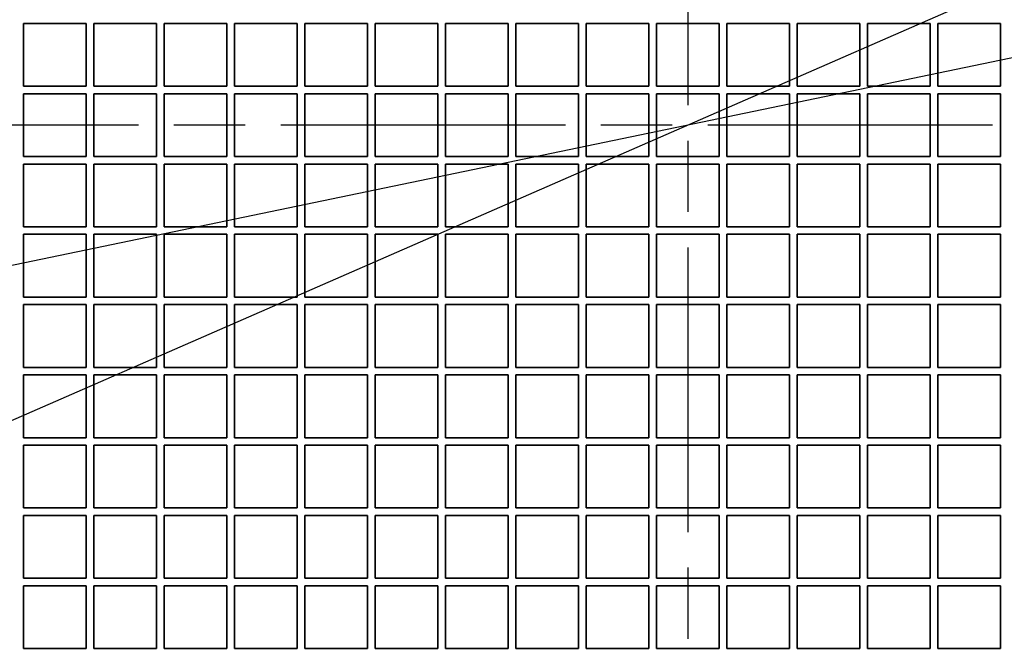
# Model space of a CAD drawing. Header units: millimetres. Extents: x 132 to 3320, y 40 to 2336.
# Tile 30 of 38: x 1903 to 2060, y 1546 to 1646. Entities that reach past the tile are written whole.
import ezdxf

# ---------------------------------------------------------------- set-up
doc = ezdxf.new("R2010")
doc.units = ezdxf.units.MM
doc.header["$LTSCALE"] = 8
doc.linetypes.add('CHAIN', pattern=[0.3543, 0.2362, -0.0295, 0.0591, -0.0295])
for name, color, linetype, lineweight, true_color in [('Krawędzie widoczne(ISO)', 7, 'Continuous', 35, 0x262659), ('Linia środkowa(ISO)', 7, 'Continuous', 25, 0x262659), ('Wymiary(ISO)', 7, 'Continuous', 25, 0x262659), ('Znacznik środka(ISO)', 7, 'Continuous', 25, 0x262659)]:
    doc.layers.add(name, color=color, linetype=linetype, lineweight=lineweight, true_color=true_color)
doc.styles.add('STANDARDDużyTekst', font='txt')
doc.dimstyles.new('X.XXX mała tolerancja', dxfattribs={"dimscale": 8, "dimtxt": 3.5, "dimasz": 3, "dimexe": 3.175, "dimexo": 0, "dimgap": 0.762, "dimtad": 1, "dimtoh": 1, "dimdec": 1, "dimrnd": 1e-08, "dimtxsty": 'STANDARDDużyTekst', "dimblk": 'Filled-2', "dimcen": 0.09, "dimdle": 10, "dimclrd": 256, "dimclre": 256, "dimclrt": 7, "dimadec": 1, "dimazin": 2, "dimtfac": 0.714286, "dimtdec": 3, "dimtmove": 0, "dimatfit": 3, "dimfxl": 1, "dimtolj": 1, "dimlwd": 25, "dimlwe": 25, "dimarcsym": 0})

# ---------------------------------------------------------------- blocks, each defined once
blk = doc.blocks.new('Filled-2')
at = {"color": 0}
for p, q in [((0, 0), (-1, 0.1667)), ((-1, 0.1667), (-1, -0.1667)), ((-1, 0), (0, 0)), ((-1, -0.1667), (0, 0))]:
    blk.add_line(p, q, dxfattribs=at)
at = {"color": 0, "flags": 128}
blk.add_lwpolyline([(-1, -0.1667), (0, 0), (-1, 0.1667), (-1, -0.1667)], dxfattribs=at)
at = {"color": 0}
blk.add_solid([(-1, -0.1667), (0, 0), (-1, 0.1667), (-1, -0.1667)], dxfattribs=at)
blk = doc.blocks.new('*D16')
at = {"layer": 'Defpoints', "color": 0, "linetype": 'Continuous', "transparency": 16777216}
for p in [(2261.6, 1629.64), (2468.1, 1629.64), (1739.1, 1189.64)]:
    blk.add_point(p, dxfattribs=at)
at = {"layer": 'Wymiary(ISO)', "color": 179, "linetype": 'Continuous', "lineweight": 25, "true_color": 0x262658, "transparency": 16777216}
for p, q in [((2261.6, 1629.64), (2493.5, 1629.64)), ((2468.1, 1213.64), (2468.1, 1605.64)), ((1739.1, 1189.64), (2493.5, 1189.64))]:
    blk.add_line(p, q, dxfattribs=at)
at = {"layer": 'Wymiary(ISO)', "color": 179, "linetype": 'Continuous', "lineweight": 25, "true_color": 0x262658, "transparency": 16777216, "xscale": 24, "yscale": 24, "zscale": 24}
for p, rotation in [((2468.1, 1629.64), 90), ((2468.1, 1189.64), 270)]:
    blk.add_blockref('Filled-2', p, dxfattribs=dict(at, rotation=rotation))
at = {"layer": 'Wymiary(ISO)', "color": 7, "linetype": 'Continuous', "lineweight": 25, "transparency": 16777216, "insert": (2433.51, 1379.42), "char_height": 28, "attachment_point": 1, "rotation": 90, "style": 'STANDARDDużyTekst'}
blk.add_mtext('\\A1;440', dxfattribs=at)
blk = doc.blocks.new('*D25')
at = {"layer": 'Defpoints', "color": 0, "linetype": 'Continuous', "transparency": 16777216}
for p in [(2236.74, 1676.91), (1781.46, 1582.36)]:
    blk.add_point(p, dxfattribs=at)
at = {"layer": 'Wymiary(ISO)', "color": 179, "linetype": 'Continuous', "lineweight": 25, "true_color": 0x262658, "transparency": 16777216}
for p, q in [((2213.25, 1672.03), (1804.96, 1587.24)), ((1781.46, 1582.36), (1622.34, 1549.32))]:
    blk.add_line(p, q, dxfattribs=at)
at = {"layer": 'Wymiary(ISO)', "color": 179, "linetype": 'Continuous', "lineweight": 25, "true_color": 0x262658, "transparency": 16777216, "xscale": 24, "yscale": 24, "zscale": 24}
for p, rotation in [((2236.74, 1676.91), 11.7318699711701), ((1781.46, 1582.36), 191.7318699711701)]:
    blk.add_blockref('Filled-2', p, dxfattribs=dict(at, rotation=rotation))
at = {"layer": 'Wymiary(ISO)', "color": 7, "linetype": 'Continuous', "lineweight": 25, "transparency": 16777216, "insert": (1621.26, 1584.51), "char_height": 28, "attachment_point": 1, "rotation": 11.7319, "style": 'STANDARDDużyTekst'}
blk.add_mtext('\\A1;∅465', dxfattribs=at)
blk = doc.blocks.new('*D26')
at = {"layer": 'Defpoints', "color": 0, "linetype": 'Continuous', "transparency": 16777216}
for p in [(2213.42, 1718.99), (1804.78, 1540.29)]:
    blk.add_point(p, dxfattribs=at)
at = {"layer": 'Wymiary(ISO)', "color": 179, "linetype": 'Continuous', "lineweight": 25, "true_color": 0x262658, "transparency": 16777216}
for p, q in [((2191.43, 1709.37), (1826.77, 1549.9)), ((1804.78, 1540.29), (1643.44, 1469.73))]:
    blk.add_line(p, q, dxfattribs=at)
at = {"layer": 'Wymiary(ISO)', "color": 179, "linetype": 'Continuous', "lineweight": 25, "true_color": 0x262658, "transparency": 16777216, "xscale": 24, "yscale": 24, "zscale": 24}
for p, rotation in [((2213.42, 1718.99), 23.62028117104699), ((1804.78, 1540.29), 203.620281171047)]:
    blk.add_blockref('Filled-2', p, dxfattribs=dict(at, rotation=rotation))
at = {"layer": 'Wymiary(ISO)', "color": 7, "linetype": 'Continuous', "lineweight": 25, "transparency": 16777216, "insert": (1635.13, 1503.95), "char_height": 28, "attachment_point": 1, "rotation": 23.6203, "style": 'STANDARDDużyTekst'}
blk.add_mtext('\\A1;∅446', dxfattribs=at)

msp = doc.modelspace()

# ---------------------------------------------------------------- linework, layer by layer
at = {"layer": 'Krawędzie widoczne(ISO)'}
for p, q in [((1903.301, 1635.837), (1903.301, 1645.837)), ((1903.301, 1645.837), (1913.301, 1645.837)), ((1913.301, 1645.837), (1913.301, 1635.837)), ((1914.501, 1635.837), (1914.501, 1645.837)), ((1914.501, 1645.837), (1924.501, 1645.837)), ((1924.501, 1645.837), (1924.501, 1635.837)), ((1925.701, 1635.837), (1925.701, 1645.837)), ((1925.701, 1645.837), (1935.701, 1645.837)), ((1935.701, 1645.837), (1935.701, 1635.837)), ((1936.901, 1635.837), (1936.901, 1645.837)), ((1936.901, 1645.837), (1946.901, 1645.837)), ((1946.901, 1645.837), (1946.901, 1635.837)), ((1948.101, 1635.837), (1948.101, 1645.837)), ((1948.101, 1645.837), (1958.101, 1645.837)), ((1958.101, 1645.837), (1958.101, 1635.837)), ((1959.301, 1635.837), (1959.301, 1645.837)), ((1959.301, 1645.837), (1969.301, 1645.837)), ((1969.301, 1645.837), (1969.301, 1635.837)), ((1970.501, 1635.837), (1970.501, 1645.837)), ((1970.501, 1645.837), (1980.501, 1645.837)), ((1980.501, 1645.837), (1980.501, 1635.837)), ((1981.701, 1635.837), (1981.701, 1645.837)), ((1981.701, 1645.837), (1991.701, 1645.837)), ((1991.701, 1645.837), (1991.701, 1635.837)), ((1992.901, 1635.837), (1992.901, 1645.837)), ((1992.901, 1645.837), (2002.901, 1645.837)), ((2002.901, 1645.837), (2002.901, 1635.837)), ((2004.101, 1635.837), (2004.101, 1645.837)), ((2004.101, 1645.837), (2014.101, 1645.837)), ((2014.101, 1645.837), (2014.101, 1635.837)), ((2015.301, 1635.837), (2015.301, 1645.837)), ((2015.301, 1645.837), (2025.301, 1645.837)), ((2025.301, 1645.837), (2025.301, 1635.837)), ((2026.501, 1635.837), (2026.501, 1645.837)), ((2026.501, 1645.837), (2036.501, 1645.837)), ((2036.501, 1645.837), (2036.501, 1635.837)), ((2037.701, 1635.837), (2037.701, 1645.837)), ((2037.701, 1645.837), (2047.701, 1645.837)), ((2047.701, 1645.837), (2047.701, 1635.837)), ((2048.901, 1635.837), (2048.901, 1645.837)), ((2048.901, 1645.837), (2058.901, 1645.837)), ((2058.901, 1645.837), (2058.901, 1635.837)), ((1913.301, 1635.837), (1903.301, 1635.837)), ((1924.501, 1635.837), (1914.501, 1635.837)), ((1935.701, 1635.837), (1925.701, 1635.837)), ((1946.901, 1635.837), (1936.901, 1635.837)), ((1958.101, 1635.837), (1948.101, 1635.837)), ((1969.301, 1635.837), (1959.301, 1635.837)), ((1980.501, 1635.837), (1970.501, 1635.837)), ((1991.701, 1635.837), (1981.701, 1635.837)), ((2002.901, 1635.837), (1992.901, 1635.837)), ((2014.101, 1635.837), (2004.101, 1635.837)), ((2025.301, 1635.837), (2015.301, 1635.837)), ((2036.501, 1635.837), (2026.501, 1635.837)), ((2047.701, 1635.837), (2037.701, 1635.837)), ((2058.901, 1635.837), (2048.901, 1635.837)), ((1903.301, 1624.637), (1903.301, 1634.637)), ((1903.301, 1634.637), (1913.301, 1634.637)), ((1913.301, 1634.637), (1913.301, 1624.637)), ((1914.501, 1624.637), (1914.501, 1634.637)), ((1914.501, 1634.637), (1924.501, 1634.637)), ((1924.501, 1634.637), (1924.501, 1624.637)), ((1925.701, 1624.637), (1925.701, 1634.637)), ((1925.701, 1634.637), (1935.701, 1634.637)), ((1935.701, 1634.637), (1935.701, 1624.637)), ((1936.901, 1624.637), (1936.901, 1634.637)), ((1936.901, 1634.637), (1946.901, 1634.637)), ((1946.901, 1634.637), (1946.901, 1624.637)), ((1948.101, 1624.637), (1948.101, 1634.637)), ((1948.101, 1634.637), (1958.101, 1634.637)), ((1958.101, 1634.637), (1958.101, 1624.637)), ((1959.301, 1624.637), (1959.301, 1634.637)), ((1959.301, 1634.637), (1969.301, 1634.637)), ((1969.301, 1634.637), (1969.301, 1624.637)), ((1970.501, 1624.637), (1970.501, 1634.637)), ((1970.501, 1634.637), (1980.501, 1634.637)), ((1980.501, 1634.637), (1980.501, 1624.637)), ((1981.701, 1624.637), (1981.701, 1634.637)), ((1981.701, 1634.637), (1991.701, 1634.637)), ((1991.701, 1634.637), (1991.701, 1624.637)), ((1992.901, 1624.637), (1992.901, 1634.637)), ((1992.901, 1634.637), (2002.901, 1634.637)), ((2002.901, 1634.637), (2002.901, 1624.637)), ((2004.101, 1624.637), (2004.101, 1634.637)), ((2004.101, 1634.637), (2014.101, 1634.637)), ((2014.101, 1634.637), (2014.101, 1624.637)), ((2015.301, 1624.637), (2015.301, 1634.637)), ((2015.301, 1634.637), (2025.301, 1634.637)), ((2025.301, 1634.637), (2025.301, 1624.637)), ((2026.501, 1624.637), (2026.501, 1634.637)), ((2026.501, 1634.637), (2036.501, 1634.637)), ((2036.501, 1634.637), (2036.501, 1624.637)), ((2037.701, 1624.637), (2037.701, 1634.637)), ((2037.701, 1634.637), (2047.701, 1634.637)), ((2047.701, 1634.637), (2047.701, 1624.637)), ((2048.901, 1624.637), (2048.901, 1634.637)), ((2048.901, 1634.637), (2058.901, 1634.637)), ((2058.901, 1634.637), (2058.901, 1624.637)), ((1913.301, 1624.637), (1903.301, 1624.637)), ((1924.501, 1624.637), (1914.501, 1624.637)), ((1935.701, 1624.637), (1925.701, 1624.637)), ((1946.901, 1624.637), (1936.901, 1624.637)), ((1958.101, 1624.637), (1948.101, 1624.637)), ((1969.301, 1624.637), (1959.301, 1624.637)), ((1980.501, 1624.637), (1970.501, 1624.637)), ((1991.701, 1624.637), (1981.701, 1624.637)), ((2002.901, 1624.637), (1992.901, 1624.637)), ((2014.101, 1624.637), (2004.101, 1624.637)), ((2025.301, 1624.637), (2015.301, 1624.637)), ((2036.501, 1624.637), (2026.501, 1624.637)), ((2047.701, 1624.637), (2037.701, 1624.637)), ((2058.901, 1624.637), (2048.901, 1624.637)), ((1903.301, 1613.437), (1903.301, 1623.437)), ((1903.301, 1623.437), (1913.301, 1623.437)), ((1913.301, 1623.437), (1913.301, 1613.437)), ((1914.501, 1613.437), (1914.501, 1623.437)), ((1914.501, 1623.437), (1924.501, 1623.437)), ((1924.501, 1623.437), (1924.501, 1613.437)), ((1925.701, 1613.437), (1925.701, 1623.437)), ((1925.701, 1623.437), (1935.701, 1623.437)), ((1935.701, 1623.437), (1935.701, 1613.437)), ((1936.901, 1613.437), (1936.901, 1623.437)), ((1936.901, 1623.437), (1946.901, 1623.437)), ((1946.901, 1623.437), (1946.901, 1613.437)), ((1948.101, 1613.437), (1948.101, 1623.437)), ((1948.101, 1623.437), (1958.101, 1623.437)), ((1958.101, 1623.437), (1958.101, 1613.437)), ((1959.301, 1613.437), (1959.301, 1623.437)), ((1959.301, 1623.437), (1969.301, 1623.437)), ((1969.301, 1623.437), (1969.301, 1613.437)), ((1970.501, 1613.437), (1970.501, 1623.437)), ((1970.501, 1623.437), (1980.501, 1623.437)), ((1980.501, 1623.437), (1980.501, 1613.437)), ((1981.701, 1613.437), (1981.701, 1623.437)), ((1981.701, 1623.437), (1991.701, 1623.437)), ((1991.701, 1623.437), (1991.701, 1613.437)), ((1992.901, 1613.437), (1992.901, 1623.437)), ((1992.901, 1623.437), (2002.901, 1623.437)), ((2002.901, 1623.437), (2002.901, 1613.437)), ((2004.101, 1613.437), (2004.101, 1623.437)), ((2004.101, 1623.437), (2014.101, 1623.437)), ((2014.101, 1623.437), (2014.101, 1613.437)), ((2015.301, 1613.437), (2015.301, 1623.437)), ((2015.301, 1623.437), (2025.301, 1623.437)), ((2025.301, 1623.437), (2025.301, 1613.437)), ((2026.501, 1613.437), (2026.501, 1623.437)), ((2026.501, 1623.437), (2036.501, 1623.437)), ((2036.501, 1623.437), (2036.501, 1613.437)), ((2037.701, 1613.437), (2037.701, 1623.437)), ((2037.701, 1623.437), (2047.701, 1623.437)), ((2047.701, 1623.437), (2047.701, 1613.437)), ((2048.901, 1613.437), (2048.901, 1623.437)), ((2048.901, 1623.437), (2058.901, 1623.437)), ((2058.901, 1623.437), (2058.901, 1613.437)), ((1913.301, 1613.437), (1903.301, 1613.437)), ((1903.301, 1602.237), (1903.301, 1612.237)), ((1903.301, 1612.237), (1913.301, 1612.237)), ((1913.301, 1612.237), (1913.301, 1602.237)), ((1924.501, 1613.437), (1914.501, 1613.437)), ((1914.501, 1602.237), (1914.501, 1612.237)), ((1914.501, 1612.237), (1924.501, 1612.237)), ((1924.501, 1612.237), (1924.501, 1602.237)), ((1935.701, 1613.437), (1925.701, 1613.437)), ((1925.701, 1602.237), (1925.701, 1612.237)), ((1925.701, 1612.237), (1935.701, 1612.237)), ((1935.701, 1612.237), (1935.701, 1602.237)), ((1946.901, 1613.437), (1936.901, 1613.437)), ((1936.901, 1602.237), (1936.901, 1612.237)), ((1936.901, 1612.237), (1946.901, 1612.237)), ((1946.901, 1612.237), (1946.901, 1602.237)), ((1958.101, 1613.437), (1948.101, 1613.437)), ((1948.101, 1602.237), (1948.101, 1612.237)), ((1948.101, 1612.237), (1958.101, 1612.237)), ((1958.101, 1612.237), (1958.101, 1602.237)), ((1969.301, 1613.437), (1959.301, 1613.437)), ((1959.301, 1602.237), (1959.301, 1612.237)), ((1959.301, 1612.237), (1969.301, 1612.237)), ((1969.301, 1612.237), (1969.301, 1602.237)), ((1980.501, 1613.437), (1970.501, 1613.437)), ((1970.501, 1602.237), (1970.501, 1612.237)), ((1970.501, 1612.237), (1980.501, 1612.237)), ((1980.501, 1612.237), (1980.501, 1602.237)), ((1991.701, 1613.437), (1981.701, 1613.437)), ((1981.701, 1602.237), (1981.701, 1612.237)), ((1981.701, 1612.237), (1991.701, 1612.237)), ((1991.701, 1612.237), (1991.701, 1602.237)), ((2002.901, 1613.437), (1992.901, 1613.437)), ((1992.901, 1602.237), (1992.901, 1612.237)), ((1992.901, 1612.237), (2002.901, 1612.237)), ((2002.901, 1612.237), (2002.901, 1602.237)), ((2014.101, 1613.437), (2004.101, 1613.437)), ((2004.101, 1602.237), (2004.101, 1612.237)), ((2004.101, 1612.237), (2014.101, 1612.237)), ((2014.101, 1612.237), (2014.101, 1602.237)), ((2025.301, 1613.437), (2015.301, 1613.437)), ((2015.301, 1602.237), (2015.301, 1612.237)), ((2015.301, 1612.237), (2025.301, 1612.237)), ((2025.301, 1612.237), (2025.301, 1602.237)), ((2036.501, 1613.437), (2026.501, 1613.437)), ((2026.501, 1602.237), (2026.501, 1612.237)), ((2026.501, 1612.237), (2036.501, 1612.237)), ((2036.501, 1612.237), (2036.501, 1602.237)), ((2047.701, 1613.437), (2037.701, 1613.437)), ((2037.701, 1602.237), (2037.701, 1612.237)), ((2037.701, 1612.237), (2047.701, 1612.237)), ((2047.701, 1612.237), (2047.701, 1602.237)), ((2058.901, 1613.437), (2048.901, 1613.437)), ((2048.901, 1602.237), (2048.901, 1612.237)), ((2048.901, 1612.237), (2058.901, 1612.237)), ((2058.901, 1612.237), (2058.901, 1602.237)), ((1913.301, 1602.237), (1903.301, 1602.237)), ((1903.301, 1591.037), (1903.301, 1601.037)), ((1903.301, 1601.037), (1913.301, 1601.037)), ((1913.301, 1601.037), (1913.301, 1591.037)), ((1924.501, 1602.237), (1914.501, 1602.237)), ((1914.501, 1591.037), (1914.501, 1601.037)), ((1914.501, 1601.037), (1924.501, 1601.037)), ((1924.501, 1601.037), (1924.501, 1591.037)), ((1935.701, 1602.237), (1925.701, 1602.237)), ((1925.701, 1591.037), (1925.701, 1601.037)), ((1925.701, 1601.037), (1935.701, 1601.037)), ((1935.701, 1601.037), (1935.701, 1591.037)), ((1946.901, 1602.237), (1936.901, 1602.237)), ((1936.901, 1591.037), (1936.901, 1601.037)), ((1936.901, 1601.037), (1946.901, 1601.037)), ((1946.901, 1601.037), (1946.901, 1591.037)), ((1958.101, 1602.237), (1948.101, 1602.237)), ((1948.101, 1591.037), (1948.101, 1601.037)), ((1948.101, 1601.037), (1958.101, 1601.037)), ((1958.101, 1601.037), (1958.101, 1591.037)), ((1969.301, 1602.237), (1959.301, 1602.237)), ((1959.301, 1591.037), (1959.301, 1601.037)), ((1959.301, 1601.037), (1969.301, 1601.037)), ((1969.301, 1601.037), (1969.301, 1591.037)), ((1980.501, 1602.237), (1970.501, 1602.237)), ((1970.501, 1591.037), (1970.501, 1601.037)), ((1970.501, 1601.037), (1980.501, 1601.037)), ((1980.501, 1601.037), (1980.501, 1591.037)), ((1991.701, 1602.237), (1981.701, 1602.237)), ((1981.701, 1591.037), (1981.701, 1601.037)), ((1981.701, 1601.037), (1991.701, 1601.037)), ((1991.701, 1601.037), (1991.701, 1591.037)), ((2002.901, 1602.237), (1992.901, 1602.237)), ((1992.901, 1591.037), (1992.901, 1601.037)), ((1992.901, 1601.037), (2002.901, 1601.037)), ((2002.901, 1601.037), (2002.901, 1591.037)), ((2014.101, 1602.237), (2004.101, 1602.237)), ((2004.101, 1591.037), (2004.101, 1601.037)), ((2004.101, 1601.037), (2014.101, 1601.037)), ((2014.101, 1601.037), (2014.101, 1591.037)), ((2025.301, 1602.237), (2015.301, 1602.237)), ((2015.301, 1591.037), (2015.301, 1601.037)), ((2015.301, 1601.037), (2025.301, 1601.037)), ((2025.301, 1601.037), (2025.301, 1591.037)), ((2036.501, 1602.237), (2026.501, 1602.237)), ((2026.501, 1591.037), (2026.501, 1601.037)), ((2026.501, 1601.037), (2036.501, 1601.037)), ((2036.501, 1601.037), (2036.501, 1591.037)), ((2047.701, 1602.237), (2037.701, 1602.237)), ((2037.701, 1591.037), (2037.701, 1601.037)), ((2037.701, 1601.037), (2047.701, 1601.037)), ((2047.701, 1601.037), (2047.701, 1591.037)), ((2058.901, 1602.237), (2048.901, 1602.237)), ((2048.901, 1591.037), (2048.901, 1601.037)), ((2048.901, 1601.037), (2058.901, 1601.037)), ((2058.901, 1601.037), (2058.901, 1591.037)), ((1913.301, 1591.037), (1903.301, 1591.037)), ((1924.501, 1591.037), (1914.501, 1591.037)), ((1935.701, 1591.037), (1925.701, 1591.037)), ((1946.901, 1591.037), (1936.901, 1591.037)), ((1958.101, 1591.037), (1948.101, 1591.037)), ((1969.301, 1591.037), (1959.301, 1591.037)), ((1980.501, 1591.037), (1970.501, 1591.037)), ((1991.701, 1591.037), (1981.701, 1591.037)), ((2002.901, 1591.037), (1992.901, 1591.037)), ((2014.101, 1591.037), (2004.101, 1591.037)), ((2025.301, 1591.037), (2015.301, 1591.037)), ((2036.501, 1591.037), (2026.501, 1591.037)), ((2047.701, 1591.037), (2037.701, 1591.037)), ((2058.901, 1591.037), (2048.901, 1591.037)), ((1903.301, 1579.837), (1903.301, 1589.837)), ((1903.301, 1589.837), (1913.301, 1589.837)), ((1913.301, 1589.837), (1913.301, 1579.837)), ((1914.501, 1579.837), (1914.501, 1589.837)), ((1914.501, 1589.837), (1924.501, 1589.837)), ((1924.501, 1589.837), (1924.501, 1579.837)), ((1925.701, 1579.837), (1925.701, 1589.837)), ((1925.701, 1589.837), (1935.701, 1589.837)), ((1935.701, 1589.837), (1935.701, 1579.837)), ((1936.901, 1579.837), (1936.901, 1589.837)), ((1936.901, 1589.837), (1946.901, 1589.837)), ((1946.901, 1589.837), (1946.901, 1579.837)), ((1948.101, 1579.837), (1948.101, 1589.837)), ((1948.101, 1589.837), (1958.101, 1589.837)), ((1958.101, 1589.837), (1958.101, 1579.837)), ((1959.301, 1579.837), (1959.301, 1589.837)), ((1959.301, 1589.837), (1969.301, 1589.837)), ((1969.301, 1589.837), (1969.301, 1579.837)), ((1970.501, 1579.837), (1970.501, 1589.837)), ((1970.501, 1589.837), (1980.501, 1589.837)), ((1980.501, 1589.837), (1980.501, 1579.837)), ((1981.701, 1579.837), (1981.701, 1589.837)), ((1981.701, 1589.837), (1991.701, 1589.837)), ((1991.701, 1589.837), (1991.701, 1579.837)), ((1992.901, 1579.837), (1992.901, 1589.837)), ((1992.901, 1589.837), (2002.901, 1589.837)), ((2002.901, 1589.837), (2002.901, 1579.837)), ((2004.101, 1579.837), (2004.101, 1589.837)), ((2004.101, 1589.837), (2014.101, 1589.837)), ((2014.101, 1589.837), (2014.101, 1579.837)), ((2015.301, 1579.837), (2015.301, 1589.837)), ((2015.301, 1589.837), (2025.301, 1589.837)), ((2025.301, 1589.837), (2025.301, 1579.837)), ((2026.501, 1579.837), (2026.501, 1589.837)), ((2026.501, 1589.837), (2036.501, 1589.837)), ((2036.501, 1589.837), (2036.501, 1579.837)), ((2037.701, 1579.837), (2037.701, 1589.837)), ((2037.701, 1589.837), (2047.701, 1589.837)), ((2047.701, 1589.837), (2047.701, 1579.837)), ((2048.901, 1579.837), (2048.901, 1589.837)), ((2048.901, 1589.837), (2058.901, 1589.837)), ((2058.901, 1589.837), (2058.901, 1579.837)), ((1913.301, 1579.837), (1903.301, 1579.837)), ((1924.501, 1579.837), (1914.501, 1579.837)), ((1935.701, 1579.837), (1925.701, 1579.837)), ((1946.901, 1579.837), (1936.901, 1579.837)), ((1958.101, 1579.837), (1948.101, 1579.837)), ((1969.301, 1579.837), (1959.301, 1579.837)), ((1980.501, 1579.837), (1970.501, 1579.837)), ((1991.701, 1579.837), (1981.701, 1579.837)), ((2002.901, 1579.837), (1992.901, 1579.837)), ((2014.101, 1579.837), (2004.101, 1579.837)), ((2025.301, 1579.837), (2015.301, 1579.837)), ((2036.501, 1579.837), (2026.501, 1579.837)), ((2047.701, 1579.837), (2037.701, 1579.837)), ((2058.901, 1579.837), (2048.901, 1579.837)), ((1903.301, 1568.637), (1903.301, 1578.637)), ((1903.301, 1578.637), (1913.301, 1578.637)), ((1913.301, 1578.637), (1913.301, 1568.637)), ((1914.501, 1568.637), (1914.501, 1578.637)), ((1914.501, 1578.637), (1924.501, 1578.637)), ((1924.501, 1578.637), (1924.501, 1568.637)), ((1925.701, 1568.637), (1925.701, 1578.637)), ((1925.701, 1578.637), (1935.701, 1578.637)), ((1935.701, 1578.637), (1935.701, 1568.637)), ((1936.901, 1568.637), (1936.901, 1578.637)), ((1936.901, 1578.637), (1946.901, 1578.637)), ((1946.901, 1578.637), (1946.901, 1568.637)), ((1948.101, 1568.637), (1948.101, 1578.637)), ((1948.101, 1578.637), (1958.101, 1578.637)), ((1958.101, 1578.637), (1958.101, 1568.637)), ((1959.301, 1568.637), (1959.301, 1578.637)), ((1959.301, 1578.637), (1969.301, 1578.637)), ((1969.301, 1578.637), (1969.301, 1568.637)), ((1970.501, 1568.637), (1970.501, 1578.637)), ((1970.501, 1578.637), (1980.501, 1578.637)), ((1980.501, 1578.637), (1980.501, 1568.637)), ((1981.701, 1568.637), (1981.701, 1578.637)), ((1981.701, 1578.637), (1991.701, 1578.637)), ((1991.701, 1578.637), (1991.701, 1568.637)), ((1992.901, 1568.637), (1992.901, 1578.637)), ((1992.901, 1578.637), (2002.901, 1578.637)), ((2002.901, 1578.637), (2002.901, 1568.637)), ((2004.101, 1568.637), (2004.101, 1578.637)), ((2004.101, 1578.637), (2014.101, 1578.637)), ((2014.101, 1578.637), (2014.101, 1568.637)), ((2015.301, 1568.637), (2015.301, 1578.637)), ((2015.301, 1578.637), (2025.301, 1578.637)), ((2025.301, 1578.637), (2025.301, 1568.637)), ((2026.501, 1568.637), (2026.501, 1578.637)), ((2026.501, 1578.637), (2036.501, 1578.637)), ((2036.501, 1578.637), (2036.501, 1568.637)), ((2037.701, 1568.637), (2037.701, 1578.637)), ((2037.701, 1578.637), (2047.701, 1578.637)), ((2047.701, 1578.637), (2047.701, 1568.637)), ((2048.901, 1568.637), (2048.901, 1578.637)), ((2048.901, 1578.637), (2058.901, 1578.637)), ((2058.901, 1578.637), (2058.901, 1568.637)), ((1913.301, 1568.637), (1903.301, 1568.637)), ((1924.501, 1568.637), (1914.501, 1568.637)), ((1935.701, 1568.637), (1925.701, 1568.637)), ((1946.901, 1568.637), (1936.901, 1568.637)), ((1958.101, 1568.637), (1948.101, 1568.637)), ((1969.301, 1568.637), (1959.301, 1568.637)), ((1980.501, 1568.637), (1970.501, 1568.637)), ((1991.701, 1568.637), (1981.701, 1568.637)), ((2002.901, 1568.637), (1992.901, 1568.637)), ((2014.101, 1568.637), (2004.101, 1568.637)), ((2025.301, 1568.637), (2015.301, 1568.637)), ((2036.501, 1568.637), (2026.501, 1568.637)), ((2047.701, 1568.637), (2037.701, 1568.637)), ((2058.901, 1568.637), (2048.901, 1568.637)), ((1903.301, 1557.437), (1903.301, 1567.437)), ((1903.301, 1567.437), (1913.301, 1567.437)), ((1913.301, 1567.437), (1913.301, 1557.437)), ((1914.501, 1557.437), (1914.501, 1567.437)), ((1914.501, 1567.437), (1924.501, 1567.437)), ((1924.501, 1567.437), (1924.501, 1557.437)), ((1925.701, 1557.437), (1925.701, 1567.437)), ((1925.701, 1567.437), (1935.701, 1567.437)), ((1935.701, 1567.437), (1935.701, 1557.437)), ((1936.901, 1557.437), (1936.901, 1567.437)), ((1936.901, 1567.437), (1946.901, 1567.437)), ((1946.901, 1567.437), (1946.901, 1557.437)), ((1948.101, 1557.437), (1948.101, 1567.437)), ((1948.101, 1567.437), (1958.101, 1567.437)), ((1958.101, 1567.437), (1958.101, 1557.437)), ((1959.301, 1557.437), (1959.301, 1567.437)), ((1959.301, 1567.437), (1969.301, 1567.437)), ((1969.301, 1567.437), (1969.301, 1557.437)), ((1970.501, 1557.437), (1970.501, 1567.437)), ((1970.501, 1567.437), (1980.501, 1567.437)), ((1980.501, 1567.437), (1980.501, 1557.437)), ((1981.701, 1557.437), (1981.701, 1567.437)), ((1981.701, 1567.437), (1991.701, 1567.437)), ((1991.701, 1567.437), (1991.701, 1557.437)), ((1992.901, 1557.437), (1992.901, 1567.437)), ((1992.901, 1567.437), (2002.901, 1567.437)), ((2002.901, 1567.437), (2002.901, 1557.437)), ((2004.101, 1557.437), (2004.101, 1567.437)), ((2004.101, 1567.437), (2014.101, 1567.437)), ((2014.101, 1567.437), (2014.101, 1557.437)), ((2015.301, 1557.437), (2015.301, 1567.437)), ((2015.301, 1567.437), (2025.301, 1567.437)), ((2025.301, 1567.437), (2025.301, 1557.437)), ((2026.501, 1557.437), (2026.501, 1567.437)), ((2026.501, 1567.437), (2036.501, 1567.437)), ((2036.501, 1567.437), (2036.501, 1557.437)), ((2037.701, 1557.437), (2037.701, 1567.437)), ((2037.701, 1567.437), (2047.701, 1567.437)), ((2047.701, 1567.437), (2047.701, 1557.437)), ((2048.901, 1557.437), (2048.901, 1567.437)), ((2048.901, 1567.437), (2058.901, 1567.437)), ((2058.901, 1567.437), (2058.901, 1557.437)), ((1913.301, 1557.437), (1903.301, 1557.437)), ((1924.501, 1557.437), (1914.501, 1557.437)), ((1935.701, 1557.437), (1925.701, 1557.437)), ((1946.901, 1557.437), (1936.901, 1557.437)), ((1958.101, 1557.437), (1948.101, 1557.437)), ((1969.301, 1557.437), (1959.301, 1557.437)), ((1980.501, 1557.437), (1970.501, 1557.437)), ((1991.701, 1557.437), (1981.701, 1557.437)), ((2002.901, 1557.437), (1992.901, 1557.437)), ((2014.101, 1557.437), (2004.101, 1557.437)), ((2025.301, 1557.437), (2015.301, 1557.437)), ((2036.501, 1557.437), (2026.501, 1557.437)), ((2047.701, 1557.437), (2037.701, 1557.437)), ((2058.901, 1557.437), (2048.901, 1557.437)), ((1903.301, 1546.237), (1903.301, 1556.237)), ((1903.301, 1556.237), (1913.301, 1556.237)), ((1913.301, 1556.237), (1913.301, 1546.237)), ((1914.501, 1546.237), (1914.501, 1556.237)), ((1914.501, 1556.237), (1924.501, 1556.237)), ((1924.501, 1556.237), (1924.501, 1546.237)), ((1925.701, 1546.237), (1925.701, 1556.237)), ((1925.701, 1556.237), (1935.701, 1556.237)), ((1935.701, 1556.237), (1935.701, 1546.237)), ((1936.901, 1546.237), (1936.901, 1556.237)), ((1936.901, 1556.237), (1946.901, 1556.237)), ((1946.901, 1556.237), (1946.901, 1546.237)), ((1948.101, 1546.237), (1948.101, 1556.237)), ((1948.101, 1556.237), (1958.101, 1556.237)), ((1958.101, 1556.237), (1958.101, 1546.237)), ((1959.301, 1546.237), (1959.301, 1556.237)), ((1959.301, 1556.237), (1969.301, 1556.237)), ((1969.301, 1556.237), (1969.301, 1546.237)), ((1970.501, 1546.237), (1970.501, 1556.237)), ((1970.501, 1556.237), (1980.501, 1556.237)), ((1980.501, 1556.237), (1980.501, 1546.237)), ((1981.701, 1546.237), (1981.701, 1556.237)), ((1981.701, 1556.237), (1991.701, 1556.237)), ((1991.701, 1556.237), (1991.701, 1546.237)), ((1992.901, 1546.237), (1992.901, 1556.237)), ((1992.901, 1556.237), (2002.901, 1556.237)), ((2002.901, 1556.237), (2002.901, 1546.237)), ((2004.101, 1546.237), (2004.101, 1556.237)), ((2004.101, 1556.237), (2014.101, 1556.237)), ((2014.101, 1556.237), (2014.101, 1546.237)), ((2015.301, 1546.237), (2015.301, 1556.237)), ((2015.301, 1556.237), (2025.301, 1556.237)), ((2025.301, 1556.237), (2025.301, 1546.237)), ((2026.501, 1546.237), (2026.501, 1556.237)), ((2026.501, 1556.237), (2036.501, 1556.237)), ((2036.501, 1556.237), (2036.501, 1546.237)), ((2037.701, 1546.237), (2037.701, 1556.237)), ((2037.701, 1556.237), (2047.701, 1556.237)), ((2047.701, 1556.237), (2047.701, 1546.237)), ((2048.901, 1546.237), (2048.901, 1556.237)), ((2048.901, 1556.237), (2058.901, 1556.237)), ((2058.901, 1556.237), (2058.901, 1546.237)), ((1913.301, 1546.237), (1903.301, 1546.237)), ((1924.501, 1546.237), (1914.501, 1546.237)), ((1935.701, 1546.237), (1925.701, 1546.237)), ((1946.901, 1546.237), (1936.901, 1546.237)), ((1958.101, 1546.237), (1948.101, 1546.237)), ((1969.301, 1546.237), (1959.301, 1546.237)), ((1980.501, 1546.237), (1970.501, 1546.237)), ((1991.701, 1546.237), (1981.701, 1546.237)), ((2002.901, 1546.237), (1992.901, 1546.237)), ((2014.101, 1546.237), (2004.101, 1546.237)), ((2025.301, 1546.237), (2015.301, 1546.237)), ((2036.501, 1546.237), (2026.501, 1546.237)), ((2047.701, 1546.237), (2037.701, 1546.237)), ((2058.901, 1546.237), (2048.901, 1546.237))]:
    msp.add_line(p, q, dxfattribs=at)
msp.add_circle((2009.101, 1629.637), 232.5, dxfattribs=at)
at = {"layer": 'Linia środkowa(ISO)', "linetype": 'CHAIN', "ltscale": 23.990969}
msp.add_circle((2009.101, 1629.637), 223, dxfattribs=at)
at = {"layer": 'Znacznik środka(ISO)', "linetype": 'CHAIN', "ltscale": 23.990969}
for p, q in [((2009.101, 1882.137), (2009.101, 1377.137)), ((2261.601, 1629.637), (1756.601, 1629.637))]:
    msp.add_line(p, q, dxfattribs=at)

# ---------------------------------------------------------------- dimensions: what is measured, and where the dimension line sits
at = {"layer": 'Wymiary(ISO)', "color": 179, "linetype": 'Continuous', "lineweight": 25, "true_color": 0x262658}
for p1, p2, picture, middle in [((2213.418, 1718.988), (1804.783, 1540.287), '*D26', (1688.332, 1489.362)), ((2236.744, 1676.912), (1781.458, 1582.363), '*D25', (1670.676, 1559.357))]:
    dim = msp.add_diameter_dim_2p(p1=p1, p2=p2, dimstyle='X.XXX mała tolerancja', override={"dimgap": 0.762, "dimtoh": 0, "dimdec": 1, "dimlfac": 1, "dimtol": 0, "dimlim": 0, "dimtp": 0, "dimtm": 0, "dimtdec": 3, "dimatfit": 2}, dxfattribs=at)
    dim.commit()
    dim.dimension.update_dxf_attribs({"geometry": picture, "text_midpoint": middle, "dimtype": 163})
dim = msp.add_linear_dim(base=(2468.101, 1629.637), p1=(1739.101, 1189.637), p2=(2261.601, 1629.637), angle=90, dimstyle='X.XXX mała tolerancja', override={"dimgap": 0.762, "dimtoh": 0, "dimdec": 1, "dimtol": 0, "dimlim": 0, "dimtp": 0, "dimtm": 0, "dimtdec": 3, "dimtofl": 0, "dimatfit": 1}, dxfattribs=at)
dim.commit()
dim.dimension.update_dxf_attribs({"geometry": '*D16', "text_midpoint": (2468.101, 1409.717), "dimtype": 160})

doc.saveas('drawing.dxf')
